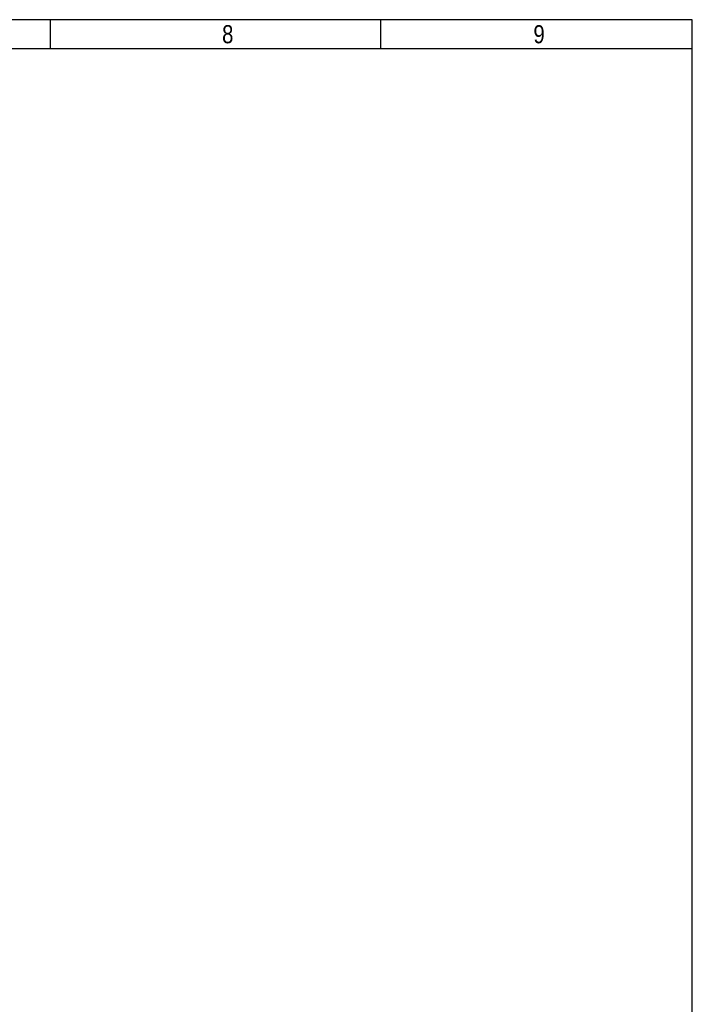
# Model space of a CAD drawing. Header units: millimetres. Extents: x 16 to 406, y 13 to 285.
# Tile 8 of 8: x 313 to 406, y 149 to 285. Entities that reach past the tile are written whole.
import ezdxf

# ---------------------------------------------------------------- set-up
doc = ezdxf.new("R2010")
doc.units = ezdxf.units.MM
doc.layers.add('10', color=7, linetype='Continuous')
doc.styles.add('SEACAD_Arial', font='arial.ttf')

msp = doc.modelspace()

# ---------------------------------------------------------------- linework, layer by layer
at = {"layer": '10', "color": 7, "linetype": 'Continuous'}
for p, q in [((317.222, 280.578), (317.222, 284.578)), ((362.777, 280.578), (362.777, 284.578)), ((405.666, 280.578), (19.666, 280.578))]:
    msp.add_line(p, q, dxfattribs=at)
msp.add_lwpolyline([(405.666, 13.577), (405.666, 284.577), (15.666, 284.577), (15.666, 13.577), (405.666, 13.577)], dxfattribs=at)

# ---------------------------------------------------------------- texts
at = {"layer": '10', "char_height": 2.5, "width": 1.52175, "attachment_point": 1, "style": 'SEACAD_Arial'}
for s, insert in [('{\\farial rounded mt|b0||i0||c0|p34;\\C7;\\H2.50000002;\\W0.8;8}', (340.888, 283.828)), ('{\\farial rounded mt|b0||i0||c0|p34;\\C7;\\H2.50000002;\\W0.8;9}', (383.777, 283.828))]:
    msp.add_mtext(s, dxfattribs=dict(at, insert=insert))

doc.saveas('drawing.dxf')
